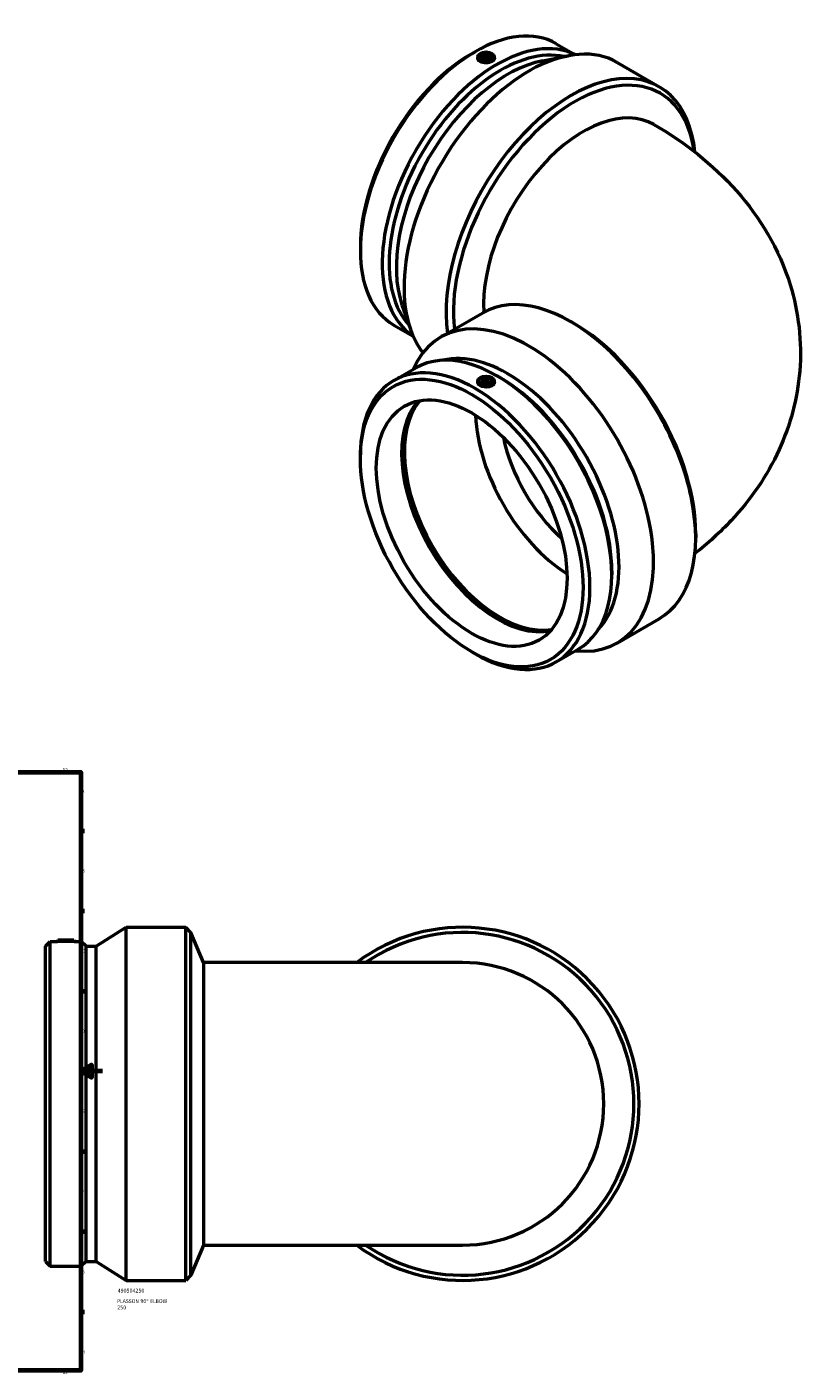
# Model space of a CAD drawing. Header units: millimetres. Extents: x -822 to 1489, y -997 to 1264.
# Tile 6 of 6: x 771 to 1489, y 18 to 1264. Entities that reach past the tile are written whole.
import ezdxf

# ---------------------------------------------------------------- set-up
doc = ezdxf.new("R2010")
doc.units = ezdxf.units.MM
for name, color, linetype, lineweight in [('Border (ANSI)', 7, 'Continuous', 70), ('Title (ISO)', 7, 'Continuous', 50), ('Visible (ANSI)', 7, 'Continuous', 50)]:
    doc.layers.add(name, color=color, linetype=linetype, lineweight=lineweight)
doc.styles.add('Note Text (ANSI)', font='tahoma.ttf')
doc.styles.add('Note Text (ISO)', font='tahoma.ttf')

# ---------------------------------------------------------------- blocks, each defined once
blk = doc.blocks.new('Borders Default Border')
at = {"layer": 'Border (ANSI)'}
for p, q in [((821, 519.7), (824.4, 519.7)), ((821, 445.5), (824.4, 445.5)), ((821, 371.2), (824.4, 371.2)), ((821, 222.7), (824.4, 222.7)), ((821, 148.5), (824.4, 148.5)), ((821, 74.3), (824.4, 74.3))]:
    blk.add_line(p, q, dxfattribs=at)
at = {"layer": 'Border (ANSI)', "flags": 128}
for points in [[(20, 20), (20, 574), (821, 574), (821, 20), (20, 20)], [(841, 297), (821, 297), (831, 302.8), (831, 291.2), (821, 297)]]:
    blk.add_lwpolyline(points, dxfattribs=at)
at = {"layer": 'Border (ANSI)', "char_height": 3.05, "attachment_point": 7, "style": 'Note Text (ANSI)'}
for s, insert in [('12', (804.1, 574.4)), ('A', (821.6, 555.4)), ('B', (822, 481.1)), ('C', (821.8, 406.8)), ('D', (821.8, 332.6)), ('E', (822.1, 258.4)), ('F', (822.1, 184.1)), ('G', (821.7, 109.8)), ('H', (821.8, 35.6)), ('12', (804.1, 16.6))]:
    blk.add_mtext(s, dxfattribs=dict(at, insert=insert))
blk = doc.blocks.new('Title Blocks ISO')
at = {"layer": 'Title (ISO)', "style": 'Note Text (ISO)'}
for tag, p in [('PART_NUMBER_001', (34.1, 72.1)), ('DESCRIPTION_001', (33.7, 62.4)), ('DESCRIPTION_002', (33.8, 56.5))]:
    blk.add_attdef(tag, p, '', height=3.5, dxfattribs=at)

msp = doc.modelspace()

# ---------------------------------------------------------------- linework, layer by layer
at = {"layer": 'Visible (ANSI)'}
for p, q in [((1261.533, 1248.592), (1279.23, 1238.375)), ((1183.133, 1239.3), (1186.323, 1241.142)), ((1188.976, 1236.847), (1188.83, 1235.493)), ((1194.461, 1236.579), (1194.461, 1233.933)), ((1198.461, 1236.579), (1198.461, 1233.933)), ((1203.947, 1236.847), (1204.095, 1235.473)), ((1248.919, 1232.753), (1272.438, 1237.329)), ((1317.809, 1231.205), (1356.806, 1208.69)), ((1079.96, 1060.601), (1079.96, 1056.916)), ((1118.524, 1006.901), (1126.32, 984.245)), ((1154.309, 976.744), (1193.306, 999.259)), ((1111.113, 988.057), (1128.81, 977.84)), ((1278.443, 989.206), (1275.056, 991.161)), ((1111.113, 936.701), (1131.39, 948.407)), ((1188.976, 936.662), (1188.828, 935.288)), ((1194.461, 936.394), (1194.461, 933.748)), ((1198.461, 936.394), (1198.461, 933.748)), ((1203.947, 936.662), (1204.093, 935.308)), ((1209.79, 939.115), (1206.6, 940.957)), ((1079.96, 864.158), (1079.96, 867.842)), ((1390.668, 794.825), (1390.668, 790.915)), ((1312.963, 760.416), (1312.963, 756.731)), ((1317.809, 693.553), (1356.806, 716.068)), ((1261.533, 676.166), (1281.81, 687.872)), ((1183.133, 685.458), (1186.323, 683.616)), ((835.317, 412.74), (863.042, 430.333)), ((863.042, 103.333), (863.042, 430.333)), ((863.042, 430.333), (918.192, 430.333)), ((918.192, 103.333), (918.192, 430.333)), ((922.981, 425.544), (918.192, 430.333)), ((922.981, 108.122), (922.981, 425.544)), ((934.542, 397.633), (922.981, 425.544)), ((788.192, 412.74), (792.704, 417.253)), ((788.192, 120.926), (788.192, 412.74)), ((792.704, 116.413), (792.704, 417.253)), ((792.704, 417.253), (799.404, 417.253)), ((799.542, 418.833), (799.404, 417.253)), ((799.542, 418.833), (814.542, 418.833)), ((814.542, 418.833), (814.68, 417.253)), ((814.68, 417.253), (821.379, 417.253)), ((821.379, 116.413), (821.379, 417.253)), ((825.892, 412.74), (821.379, 417.253)), ((825.892, 120.926), (825.892, 412.74)), ((825.892, 412.74), (835.317, 412.74)), ((835.317, 120.926), (835.317, 412.74)), ((934.542, 397.633), (934.542, 136.033)), ((1174.692, 397.633), (934.542, 397.633)), ((934.542, 136.033), (922.981, 108.122)), ((934.542, 136.033), (1174.692, 136.033)), ((788.192, 120.926), (792.704, 116.413)), ((792.704, 116.413), (821.379, 116.413)), ((825.892, 120.926), (821.379, 116.413)), ((825.892, 120.926), (835.317, 120.926)), ((835.317, 120.926), (863.042, 103.333)), ((863.042, 103.333), (918.192, 103.333)), ((922.981, 108.122), (918.192, 103.333))]:
    msp.add_line(p, q, dxfattribs=at)
for radius, start, end in [(163.5, 233.130102, 126.869898), (158.711, 235.501241, 124.498759), (130.8, 270, 90)]:
    msp.add_arc((1174.692, 266.833), radius, start, end, dxfattribs=at)
for centre, major_axis, start_param, end_param in [((1186.323, 1118.325), (75.21, 130.268), 0, 3.14159265), ((1206.6, 1106.618), (75.21, 130.268), 0.03580531, 3.10578735), ((1236.059, 1089.61), (81.75, 141.595), 0, 2.91318359), ((1183.133, 1120.167), (-72.954, -126.36), 3.92699082, 5.49778714), ((1209.79, 1104.776), (72.954, 126.36), 0.17799207, 2.96360059), ((1216.455, 1100.928), (-72.954, -126.36), 3.60688825, 5.81788971), ((1278.443, 1065.14), (79.356, 137.448), 5.64881719, 8.76882628), ((1275.056, 1067.095), (81.75, 141.595), 5.60907664, 8.79459607), ((1286.618, 1060.42), (65.4, 113.276), 0, 2.42463088), ((1275.056, 857.664), (-81.75, 141.595), 3.14159265, 6.28318531), ((1236.059, 835.149), (-81.75, 141.595), 2.73887681, 6.68590115), ((1278.443, 859.619), (79.356, -137.448), 0.78539816, 2.35619449), ((1186.323, 806.433), (-75.21, 130.268), 2.35619449, 7.06858347), ((1206.6, 818.14), (-75.21, 130.268), 3.14159265, 6.28318531), ((1216.455, 823.83), (-72.954, 126.36), 3.30728586, 6.1174921), ((1209.79, 819.982), (72.954, -126.36), 0.78539816, 2.35619449), ((1206.6, 818.14), (62.5, -108.253), 3.3304496, 6.09432836), ((1209.093, 819.579), (62.875, -108.902), 3.36426404, 6.06051392), ((1209.093, 819.579), (62.5, -108.253), 3.35079725, 6.07398071), ((1275.056, 857.664), (-62.5, 108.253), 0.82624358, 2.31534908), ((1286.618, 864.338), (-54.325, 94.094), 1.05019854, 2.09139411)]:
    msp.add_ellipse(centre, major_axis=major_axis, ratio=0.57735027, start_param=start_param, end_param=end_param, dxfattribs=at)
for centre, major_axis in [((1196.461, 1236.579), (-7.5, 0)), ((1196.461, 1236.579), (5, 0)), ((1196.461, 1236.579), (-2, 0)), ((1183.133, 804.591), (-72.954, 126.36)), ((1196.461, 936.394), (7.5, 0)), ((1196.461, 936.394), (-5, 0)), ((1196.461, 936.394), (2, 0)), ((1183.133, 804.591), (-62.5, 108.253))]:
    msp.add_ellipse(centre, major_axis=major_axis, ratio=0.57735027, dxfattribs=at)
for points, knots in [([(1204.094, 1235.473), (1204.104, 1235.385), (1204.108, 1235.298), (1204.106, 1234.677), (1203.913, 1234.108), (1203.13, 1233.051), (1202.541, 1232.563), (1201.184, 1231.779), (1200.324, 1231.43), (1198.441, 1230.949), (1197.418, 1230.816), (1195.498, 1230.774), (1194.473, 1230.862), (1192.588, 1231.281), (1191.728, 1231.613), (1190.369, 1232.397), (1189.781, 1232.902), (1189.003, 1234.02), (1188.813, 1234.633), (1188.815, 1235.302), (1188.82, 1235.397), (1188.831, 1235.493)], [0.5297936, 0.5297936, 0.5297936, 0.5297936, 0.57634019, 0.57634019, 0.86436356, 0.86436356, 1.15238694, 1.15238694, 1.44041032, 1.44041032, 1.72843369, 1.72843369, 2.01660379, 2.01660379, 2.30477388, 2.30477388, 2.59294398, 2.59294398, 2.88111407, 2.88111407, 2.9283104, 2.9283104, 2.9283104, 2.9283104]), ([(1352.018, 1173.696), (1380.073, 1157.498), (1406.318, 1137.408), (1450.009, 1087.901), (1467.896, 1058.725), (1486.029, 999.946), (1489.254, 972.351), (1485.001, 919.834), (1478.196, 895.059), (1456.63, 847.754), (1441.153, 825.879), (1413.115, 795.892), (1401.8, 785.717), (1389.953, 776.502)], [4.71238898, 4.71238898, 4.71238898, 4.71238898, 5.02654825, 5.02654825, 5.32152257, 5.32152257, 5.5445118, 5.5445118, 5.75515247, 5.75515247, 5.9927915, 5.9927915, 6.13628969, 6.13628969, 6.13628969, 6.13628969]), ([(1204.092, 935.308), (1204.102, 935.212), (1204.108, 935.117), (1204.11, 934.448), (1203.92, 933.835), (1203.142, 932.717), (1202.554, 932.212), (1201.195, 931.428), (1200.335, 931.096), (1198.45, 930.677), (1197.425, 930.589), (1195.505, 930.631), (1194.482, 930.764), (1192.599, 931.246), (1191.739, 931.594), (1190.382, 932.378), (1189.793, 932.866), (1189.01, 933.923), (1188.816, 934.492), (1188.814, 935.113), (1188.819, 935.2), (1188.829, 935.288)], [1.68123736, 1.68123736, 1.68123736, 1.68123736, 1.72843369, 1.72843369, 2.01660379, 2.01660379, 2.30477388, 2.30477388, 2.59294398, 2.59294398, 2.88111407, 2.88111407, 3.16913745, 3.16913745, 3.45716082, 3.45716082, 3.7451842, 3.7451842, 4.03320758, 4.03320758, 4.07975417, 4.07975417, 4.07975417, 4.07975417]), ([(814.68, 417.253), (814.68, 417.253), (814.489, 417.243), (813.711, 417.206), (813.124, 417.18), (811.769, 417.131), (810.91, 417.105), (809.027, 417.068), (808.002, 417.058), (806.081, 417.058), (805.057, 417.068), (803.174, 417.105), (802.315, 417.131), (800.96, 417.18), (800.373, 417.206), (799.595, 417.243), (799.404, 417.253), (799.404, 417.253)], [1.15238694, 1.15238694, 1.15238694, 1.15238694, 1.44041032, 1.44041032, 1.72843369, 1.72843369, 2.01660379, 2.01660379, 2.30477388, 2.30477388, 2.59294398, 2.59294398, 2.88111407, 2.88111407, 3.16913745, 3.16913745, 3.45716082, 3.45716082, 3.45716082, 3.45716082])]:
    msp.add_open_spline(points, degree=3, knots=knots, dxfattribs=at)

# ---------------------------------------------------------------- block references
msp.add_blockref('Borders Default Border', (0, 0))
msp.add_blockref('Title Blocks ISO', (821, 20)).add_auto_attribs({'PART_NUMBER_001': '490504250', 'DESCRIPTION_001': 'PLASSON 90° ELBOW', 'DESCRIPTION_002': '250'})

doc.saveas('drawing.dxf')
